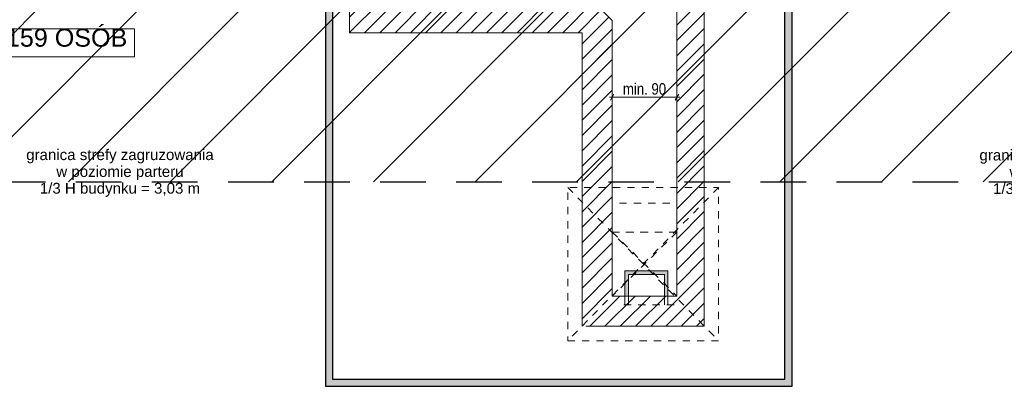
# Model space of a CAD drawing. Header units: centimetres. Extents: x 18292 to 3593338517, y 11794 to 62103.
# Tile 95 of 147: x 1796684131 to 1796685501, y 53475 to 53985. Entities that reach past the tile are written whole.
import ezdxf

# ---------------------------------------------------------------- set-up
doc = ezdxf.new("R2010")
doc.units = ezdxf.units.CM
doc.header["$MEASUREMENT"] = 0
doc.linetypes.add('Dashed-002', pattern=[20, 10, -10])
doc.linetypes.add('Long Dashed', pattern=[105.83333, 63.499999, -42.333331])
for name, color, linetype in [('499-Wymiary i opisy', 7, 'Continuous'), ('__PROJEKTOWANE', 7, 'Continuous'), ('__PROJEKTOWANE_WYPOSAŻENIE', 7, 'Continuous'), ('MF_KRESKOWANIE', 7, 'Continuous'), ('MF_SCIANY_KONSTR', 7, 'Continuous'), ('MF_WYMIAR zagospodarowanie', 7, 'Continuous')]:
    doc.layers.add(name, color=color, linetype=linetype)
doc.styles.add('GENERATED_STYLE_2', font='txt')
doc.styles.add('GENERATED_STYLE_4', font='txt')
doc.dimstyles.new('GENERATED_STYLE__1', dxfattribs={"dimtxt": 16, "dimasz": 6.08, "dimexe": 0.18, "dimexo": 0.0625, "dimgap": 0.09, "dimtad": 1, "dimtih": 1, "dimtoh": 1, "dimdec": 0, "dimzin": 0, "dimdsep": 46, "dimtxsty": 'GENERATED_STYLE_4', "dimblk": 'ARROWHEAD_2', "dimblk1": 'ARROWHEAD_2', "dimblk2": 'ARROWHEAD_2', "dimcen": 0.09, "dimse1": 1, "dimse2": 1, "dimclrd": 7, "dimclre": 7, "dimclrt": 7, "dimadec": 0, "dimazin": 0, "dimtfac": 1, "dimtdec": 4, "dimtmove": 0, "dimatfit": 3, "dimfxl": 0, "dimtolj": 1, "dimtzin": 0, "dimarcsym": 0})

# ---------------------------------------------------------------- blocks, each defined once
blk = doc.blocks.new('*D714', base_point=(1801523908.3, 3898003.6))
at = {"layer": '499-Wymiary i opisy', "color": 7, "linetype": 'Continuous', "lineweight": 13}
for p, q in [((1796684958.1, 53881), (1796684953.4, 53873)), ((1796684955.7, 53871), (1796684955.7, 53883)), ((1796685043.4, 53873), (1796685048.1, 53881)), ((1796685045.7, 53871), (1796685045.7, 53883)), ((1796684951.8, 53877), (1796684955.7, 53877)), ((1796684955.7, 53877), (1796685045.7, 53877)), ((1796685045.7, 53877), (1796685049.7, 53877))]:
    blk.add_line(p, q, dxfattribs=at)
at = {"layer": '499-Wymiary i opisy', "color": 7, "lineweight": 13, "insert": (1796684970.5, 53880.2), "char_height": 16, "attachment_point": 7, "style": 'GENERATED_STYLE_4'}
blk.add_mtext('\\A1;{\\pql;\\fArial Narrow|b0|i0|c238|p34;min. 90}', dxfattribs=at)
blk = doc.blocks.new('ARROWHEAD_2')
at = {"color": 0, "linetype": 'Continuous', "lineweight": 0}
for p, q in [((0, 0), (-1, 0)), ((-0.38, -0.66), (0.38, 0.66))]:
    blk.add_line(p, q, dxfattribs=at)

msp = doc.modelspace()

# ---------------------------------------------------------------- hatches: boundary and pattern name
at = {"layer": '__PROJEKTOWANE', "linetype": 'Continuous', "lineweight": 13}
h = msp.add_hatch(dxfattribs=at)
h.set_pattern_fill('Bloczki_ceramiczne_kopia_DF', color=150, style=0, pattern_type=2)
h.set_pattern_definition([(45, (1801523908.34, 3898003.61), (-70.7106781, 70.7106781), [])])
h.paths.add_polyline_path([(1796685449.1, 54617.5), (1796685749.1, 54617.5), (1796685749.1, 55810.5), (1796685468.1, 55810.5), (1796685468.1, 56706.5), (1796685828.2, 56706.5), (1796685826.2, 56167.5), (1796686106.1, 56167.5), (1796686106.1, 54260.5), (1796685806.1, 54260.5), (1796685806.1, 53759.5), (1796683867.1, 53759.5), (1796683867.1, 54560.5), (1796683568.1, 54560.5), (1796683567.1, 55446.7), (1796681848.2, 55446.6), (1796681848.2, 55792.5), (1796683924.1, 55792.5), (1796683924.1, 54917.5), (1796684224.1, 54917.5), (1796684224.1, 54116.5), (1796685449.1, 54116.5)])
at = {"layer": '__PROJEKTOWANE', "linetype": 'Continuous', "lineweight": 25}
h = msp.add_hatch(color=230, dxfattribs=at)
h.paths.add_polyline_path([(1796683649, 56613.9), (1796683649, 54825.6), (1796684125.6, 54825.6), (1796684125.6, 54038.8), (1796684556.5, 54038.8), (1796684556.5, 53475.2), (1796685205.9, 53475.2), (1796685205.9, 54038.8), (1796685546, 54038.8), (1796685546, 54541), (1796685838.2, 54541), (1796685838.2, 55897.1), (1796684573.3, 55897.1), (1796684573.3, 56613.9)])
h.paths.add_polyline_path([(1796684566.5, 53485.2), (1796684566.5, 54048.8), (1796684135.6, 54048.8), (1796684135.6, 54835.6), (1796683659, 54835.6), (1796683659, 56603.9), (1796684563.3, 56603.9), (1796684563.3, 55887.1), (1796685828.2, 55887.1), (1796685828.2, 54551), (1796685536, 54551), (1796685536, 54048.8), (1796685195.9, 54048.8), (1796685195.9, 53485.2)], flags=0)
at = {"layer": 'MF_KRESKOWANIE', "linetype": 'Continuous', "lineweight": 13}
h = msp.add_hatch(dxfattribs=at)
h.set_pattern_fill('bloczki_ceramiczne_000c', color=250, style=0, pattern_type=2)
h.set_pattern_definition([(45, (1801523908.342, 3898003.605), (-10.606601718, 10.606601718), [])])
h.paths.add_polyline_path([(1796683914.1, 54907.5), (1796684214.1, 54907.5), (1796684214.1, 54896.5), (1796684214.1, 54735.5), (1796684214.1, 54106.5), (1796684282.1, 54106.5), (1796684590.1, 54106.5), (1796684590.1, 53966.5), (1796684632.1, 53966.5), (1796684913.7, 53966.5), (1796684913.7, 53894.5), (1796684913.7, 53558.5), (1796685083.7, 53558.5), (1796685083.7, 53894.5), (1796685083.7, 53966.5), (1796685083.7, 54106.5), (1796685459.1, 54106.5), (1796685459.1, 54607.5), (1796685759.1, 54607.5), (1796685759.1, 54660.5), (1796685759.1, 55820.5), (1796685440.1, 55820.5), (1796684664.1, 55820.5), (1796684664.1, 55776.5), (1796684735.1, 55776.5), (1796684735.1, 55556.5), (1796684668.1, 55556.5), (1796684658.1, 55556.5), (1796684658.1, 55514.5), (1796684878.1, 55514.5), (1796684878.1, 55556.5), (1796684777.1, 55556.5), (1796684777.1, 55776.5), (1796685115.1, 55776.5), (1796685115.1, 55556.5), (1796684958.1, 55556.5), (1796684958.1, 55514.5), (1796685157.1, 55514.5), (1796685157.1, 55776.5), (1796685421.1, 55776.5), (1796685721.1, 55776.5), (1796685721.1, 55234.5), (1796685421.1, 55234.5), (1796685157.1, 55234.5), (1796685157.1, 55434.5), (1796685115.1, 55434.5), (1796685115.1, 55393.5), (1796685115.1, 55026.5), (1796685157.1, 55026.5), (1796685157.1, 55192.5), (1796685721.1, 55192.5), (1796685721.1, 54645.5), (1796685457.1, 54645.5), (1796685457.1, 54735.5), (1796685457.1, 54747.5), (1796685157.1, 54747.5), (1796685157.1, 54934.5), (1796685115.1, 54934.5), (1796685115.1, 54747.5), (1796685115.1, 54705.5), (1796685421.1, 54705.5), (1796685421.1, 54144.5), (1796685019.1, 54144.5), (1796685019.1, 54705.5), (1796685023.1, 54705.5), (1796685023.1, 54747.5), (1796684925.1, 54747.5), (1796684925.1, 54705.5), (1796684977.1, 54705.5), (1796684977.1, 54290.5), (1796684952.1, 54290.5), (1796684967.1, 54248.5), (1796684977.1, 54248.5), (1796684977.1, 54144.5), (1796684797.1, 54144.5), (1796684797.1, 54147.5), (1796684755.1, 54147.5), (1796684755.1, 54144.5), (1796684742.1, 54144.5), (1796684742.1, 54106.5), (1796685045.7, 54106.5), (1796685045.7, 54008.5), (1796685045.7, 53894.5), (1796685045.4, 53894.5), (1796685045.4, 53600.5), (1796684955.7, 53600.5), (1796684955.7, 53894.5), (1796684955.7, 53983.5), (1796684930.7, 54008.5), (1796684632.1, 54008.5), (1796684632.1, 54106.5), (1796684682.1, 54106.5), (1796684682.1, 54144.5), (1796684632.1, 54144.5), (1796684632.1, 54159.5), (1796684590.1, 54159.5), (1796684590.1, 54144.5), (1796684252.1, 54144.5), (1796684252.1, 54705.5), (1796684392.1, 54705.5), (1796684392.1, 54747.5), (1796684252.1, 54747.5), (1796684252.1, 54907.5), (1796684516.1, 54907.5), (1796684516.1, 54871.5), (1796684558.1, 54871.5), (1796684558.1, 55099.5), (1796684516.1, 55099.5), (1796684516.1, 54945.5), (1796684262.1, 54945.5), (1796683952.1, 54945.5), (1796683952.1, 55790.1), (1796684414.6, 55790.4), (1796684414.7, 55820.5), (1796683952.1, 55820.5), (1796683928.1, 55782.5), (1796683914.1, 55782.5), (1796683914.1, 54945.5)])
at = {"layer": 'MF_WYMIAR zagospodarowanie', "linetype": 'Continuous', "lineweight": 13, "true_color": 0x6a6a6a}
msp.add_hatch(color=251, dxfattribs=at).paths.add_polyline_path([(1796684973.2, 53635.5), (1796685033.2, 53635.5), (1796685033.2, 53600.5), (1796685028.2, 53600.5), (1796685028.2, 53630.5), (1796684978.2, 53630.5), (1796684978.2, 53600.5), (1796684973.2, 53600.5)])

# ---------------------------------------------------------------- linework, layer by layer
at = {"layer": '__PROJEKTOWANE', "color": 7, "linetype": 'Long Dashed', "lineweight": 25, "flags": 128}
msp.add_lwpolyline([(1796683565.1, 55446.6), (1796683568.2, 54560.5), (1796683867.1, 54560.5), (1796683867.1, 53759.5), (1796685806.1, 53759.5), (1796685806.1, 54260.5), (1796686106.1, 54260.5), (1796686106.1, 56167.5), (1796685826.2, 56167.5), (1796685828.1, 56678.3)], dxfattribs=at)
at = {"layer": '__PROJEKTOWANE', "color": 230, "linetype": 'Continuous', "lineweight": 25, "flags": 128}
for points in [[(1796684556.5, 53475.2), (1796685205.9, 53475.2), (1796685205.9, 54038.8), (1796685546, 54038.8), (1796685546, 54541), (1796685838.2, 54541), (1796685838.2, 55897.1), (1796684573.3, 55897.1), (1796684573.3, 56613.9), (1796683649.1, 56613.9), (1796683649.1, 54825.6), (1796684125.6, 54825.6), (1796684125.6, 54038.8), (1796684556.5, 54038.8)], [(1796684566.5, 53485.2), (1796685195.9, 53485.2), (1796685195.9, 54048.8), (1796685536, 54048.8), (1796685536, 54551), (1796685828.2, 54551), (1796685828.2, 55887.1), (1796684563.3, 55887.1), (1796684563.3, 56603.9), (1796683659, 56603.9), (1796683659, 54835.6), (1796684135.6, 54835.6), (1796684135.6, 54048.8), (1796684566.5, 54048.8)]]:
    msp.add_lwpolyline(points, close=True, dxfattribs=at)
at = {"layer": '__PROJEKTOWANE_WYPOSAŻENIE', "color": 7, "linetype": 'Dashed-002', "lineweight": 13}
for p, q in [((1796684893.7, 53751.5), (1796685103.7, 53538.5)), ((1796685103.7, 53751.5), (1796684893.7, 53538.5)), ((1796684955.7, 53689.5), (1796685045.7, 53600.5)), ((1796685045.7, 53689.5), (1796684955.7, 53600.5))]:
    msp.add_line(p, q, dxfattribs=at)
at = {"layer": '__PROJEKTOWANE_WYPOSAŻENIE', "color": 150, "linetype": 'Continuous', "lineweight": 13, "flags": 128}
msp.add_lwpolyline([(1796683925.6, 53972.1), (1796684290.9, 53972.1), (1796684290.9, 53932.8), (1796683925.6, 53932.8)], close=True, dxfattribs=at)
at = {"layer": '__PROJEKTOWANE_WYPOSAŻENIE', "color": 7, "linetype": 'Dashed-002', "lineweight": 13, "flags": 128}
for points in [[(1796684893.7, 53538.5), (1796685103.7, 53538.5), (1796685103.7, 53751.5), (1796684893.7, 53751.5)], [(1796684955.7, 53689.5), (1796685045.7, 53689.5), (1796685045.7, 53729.5), (1796684955.7, 53729.5)], [(1796684955.7, 53600.5), (1796685045.7, 53600.5), (1796685045.7, 53689.5), (1796684955.7, 53689.5)]]:
    msp.add_lwpolyline(points, close=True, dxfattribs=at)
at = {"layer": '__PROJEKTOWANE_WYPOSAŻENIE', "color": 7, "linetype": 'Continuous', "lineweight": 13, "flags": 128}
for points in [[(1796685033.2, 53588.5), (1796685033.2, 53635.5), (1796684973.2, 53635.5), (1796684973.2, 53588.5)], [(1796685028.2, 53588.5), (1796685028.2, 53630.5), (1796684978.2, 53630.5), (1796684978.2, 53588.5)]]:
    msp.add_lwpolyline(points, dxfattribs=at)
at = {"layer": '__PROJEKTOWANE_WYPOSAŻENIE', "color": 7, "linetype": 'Dashed-002', "lineweight": 13, "flags": 128}
msp.add_lwpolyline([(1796685041.8, 53588.4), (1796684966.4, 53588.4)], dxfattribs=at)
at = {"layer": 'MF_SCIANY_KONSTR', "color": 7, "linetype": 'Continuous', "lineweight": 13}
for p, q in [((1796684590.1, 54106.5), (1796684590.1, 53966.5)), ((1796685083.7, 54106.5), (1796685083.7, 53966.5)), ((1796684930.7, 54008.5), (1796684955.7, 53983.5)), ((1796685045.7, 54008.5), (1796685045.7, 53894.5)), ((1796684955.7, 53983.5), (1796684955.7, 53879.5)), ((1796684590.1, 53966.5), (1796684913.7, 53966.5)), ((1796684913.7, 53966.5), (1796684913.7, 53894.5)), ((1796684955.7, 53966.5), (1796684955.7, 53894.5)), ((1796685083.7, 53966.5), (1796685083.7, 53894.5)), ((1796684913.7, 53894.5), (1796684913.7, 53558.5)), ((1796684955.7, 53894.5), (1796684955.7, 53600.5)), ((1796685045.7, 53894.5), (1796685045.7, 53600.5)), ((1796685083.7, 53558.5), (1796685083.7, 53894.5)), ((1796684960.7, 53600.5), (1796685045.7, 53600.5)), ((1796684918.7, 53558.5), (1796685083.7, 53558.5))]:
    msp.add_line(p, q, dxfattribs=at)

# ---------------------------------------------------------------- texts
at = {"layer": '__PROJEKTOWANE_WYPOSAŻENIE', "color": 150, "linetype": 'Continuous', "lineweight": 13, "insert": (1796684108.2, 53972.1), "char_height": 25, "attachment_point": 2, "style": 'GENERATED_STYLE_2'}
msp.add_mtext('\\A1;{\\pqc;\\fArial|b0|i0|c238|p38;ŁĄCZNIE:  159 OSÓB}', dxfattribs=at)
at = {"layer": '__PROJEKTOWANE_WYPOSAŻENIE', "color": 150, "linetype": 'Continuous', "lineweight": 13, "char_height": 15, "attachment_point": 2, "line_spacing_factor": 0.93223, "style": 'GENERATED_STYLE_2'}
for insert in [(1796684270.7, 53804.5), (1796685597, 53804)]:
    msp.add_mtext('\\A1;{\\pqc;\\fArial|b0|i0|c238|p38;granica strefy zagruzowania \\P\\pqc;\\fArial|b0|i0|c238|p38;w poziomie parteru\\P\\pqc;\\fArial|b0|i0|c238|p38;1/3 H budynku = 3,03 m}', dxfattribs=dict(at, insert=insert))

# ---------------------------------------------------------------- dimensions: what is measured, and where the dimension line sits
at = {"layer": '499-Wymiary i opisy', "color": 7, "linetype": 'Continuous', "lineweight": 13}
dim = msp.add_linear_dim(base=(1796685045.7, 53877), p1=(1796684955.7, 53983.5), p2=(1796685045.7, 53981.5), text='min. 90', dimstyle='GENERATED_STYLE__1', dxfattribs=at)
dim.commit()
dim.dimension.update_dxf_attribs({"geometry": '*D714', "text_midpoint": (1796685007.1, 53888.2), "dimtype": 160})

doc.saveas('drawing.dxf')
